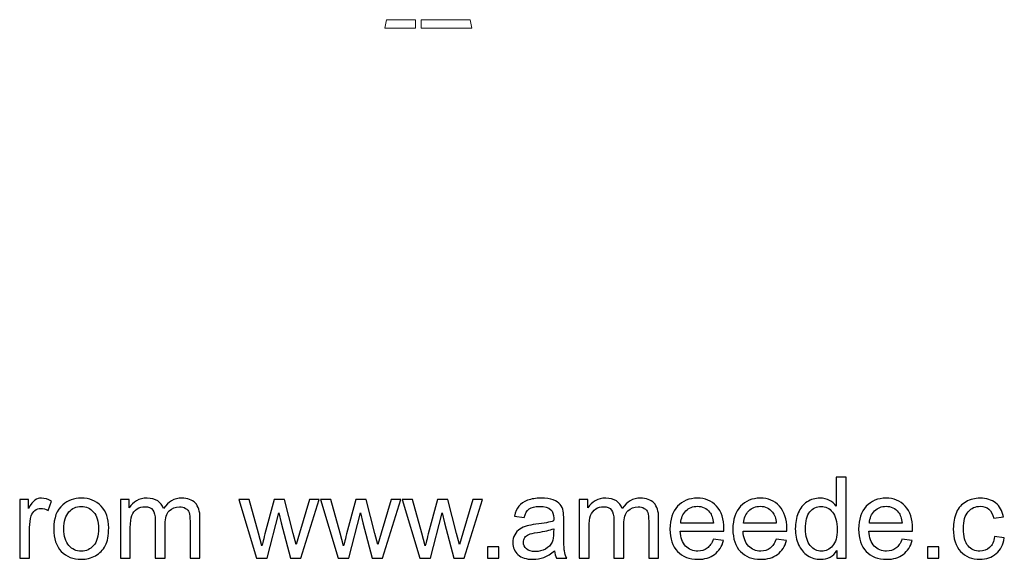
# Model space of a CAD drawing. Header units: millimetres. Extents: x -3260 to 608, y -1134 to 899.
# Tile 5 of 256: x -320 to 83, y -1134 to -913. Entities that reach past the tile are written whole.
import ezdxf

# ---------------------------------------------------------------- set-up
doc = ezdxf.new("R2010")
doc.units = ezdxf.units.MM
doc.header["$MEASUREMENT"] = 0
doc.layers.add('Layer 1', color=7, linetype='Continuous')

msp = doc.modelspace()

# ---------------------------------------------------------------- linework, layer by layer
at = {"layer": 'Layer 1', "color": 1, "lineweight": 0}
for points in [[(-170.4472, -916.215), (-170.4472, -916.215), (-169.7942, -912.7197), (-169.7942, -912.7197), (-169.7942, -912.7197), (-169.7942, -912.7197), (-157.9472, -912.7197), (-157.9472, -912.7197), (-157.9472, -912.7197), (-157.9472, -912.7197), (-157.9472, -916.2153), (-157.9472, -916.2153), (-157.9472, -916.2153), (-157.9472, -916.2153), (-170.4472, -916.215), (-170.4472, -916.215)], [(-135.559, -912.7197), (-135.559, -912.7197), (-155.6617, -912.7197), (-155.6617, -912.7197), (-155.6617, -912.7197), (-155.6617, -912.7197), (-155.6617, -916.2153), (-155.6617, -916.2153), (-155.6617, -916.2153), (-155.6617, -916.2153), (-134.9059, -916.2153), (-134.9059, -916.2153), (-134.9059, -916.2153), (-134.9059, -916.2153), (-135.559, -912.7197), (-135.559, -912.7197)]]:
    msp.add_open_spline(points, degree=3, knots=[0, 0, 0, 0, 0.2, 0.2, 0.2, 0.2, 0.4, 0.4, 0.4, 0.4, 0.6, 0.6, 0.6, 0.6, 1, 1, 1, 1], dxfattribs=at)
at = {"layer": 'Layer 1', "color": 250}
for points, knots in [([(14.7967, -1133.5041), (14.7967, -1133.5041), (14.7967, -1130.4526), (14.7967, -1130.4526), (14.7967, -1130.4526), (13.2749, -1132.8243), (11.0345, -1134.014), (8.0757, -1134.014), (8.0757, -1134.014), (6.1599, -1134.014), (4.3985, -1133.4886), (2.7994, -1132.4303), (2.7994, -1132.4303), (1.1925, -1131.3796), (-0.0513, -1129.9041), (-0.9397, -1128.0191), (-0.9397, -1128.0191), (-1.8204, -1126.1265), (-2.2607, -1123.9556), (-2.2607, -1121.499), (-2.2607, -1121.499), (-2.2607, -1119.1042), (-1.859, -1116.9334), (-1.0633, -1114.9789), (-1.0633, -1114.9789), (-0.2598, -1113.0321), (0.9376, -1111.5334), (2.5367, -1110.4982), (2.5367, -1110.4982), (4.1281, -1109.4553), (5.9204, -1108.9377), (7.8903, -1108.9377), (7.8903, -1108.9377), (9.3427, -1108.9377), (10.6328, -1109.2467), (11.7607, -1109.857), (11.7607, -1109.857), (12.8886, -1110.4673), (13.8079, -1111.2707), (14.5186, -1112.2518), (14.5186, -1112.2518), (14.5186, -1112.2518), (14.5186, -1100.3163), (14.5186, -1100.3163), (14.5186, -1100.3163), (14.5186, -1100.3163), (18.5976, -1100.3163), (18.5976, -1100.3163), (18.5976, -1100.3163), (18.5976, -1100.3163), (18.5976, -1133.5041), (18.5976, -1133.5041), (18.5976, -1133.5041), (18.5976, -1133.5041), (14.7967, -1133.5041), (14.7967, -1133.5041)], [0, 0, 0, 0, 0.06666667, 0.06666667, 0.06666667, 0.06666667, 0.13333333, 0.13333333, 0.13333333, 0.13333333, 0.2, 0.2, 0.2, 0.2, 0.26666667, 0.26666667, 0.26666667, 0.26666667, 0.33333333, 0.33333333, 0.33333333, 0.33333333, 0.4, 0.4, 0.4, 0.4, 0.46666667, 0.46666667, 0.46666667, 0.46666667, 0.53333333, 0.53333333, 0.53333333, 0.53333333, 0.6, 0.6, 0.6, 0.6, 0.66666667, 0.66666667, 0.66666667, 0.66666667, 0.73333333, 0.73333333, 0.73333333, 0.73333333, 0.8, 0.8, 0.8, 0.8, 0.86666667, 0.86666667, 0.86666667, 0.86666667, 1, 1, 1, 1]), ([(-320.1717, -1133.5041), (-320.1717, -1133.5041), (-320.1717, -1109.4476), (-320.1717, -1109.4476), (-320.1717, -1109.4476), (-320.1717, -1109.4476), (-316.51, -1109.4476), (-316.51, -1109.4476), (-316.51, -1109.4476), (-316.51, -1109.4476), (-316.51, -1113.1325), (-316.51, -1113.1325), (-316.51, -1113.1325), (-315.5752, -1111.4252), (-314.71, -1110.2973), (-313.9143, -1109.7566), (-313.9143, -1109.7566), (-313.1186, -1109.2081), (-312.2456, -1108.9377), (-311.2954, -1108.9377), (-311.2954, -1108.9377), (-309.9203, -1108.9377), (-308.522, -1109.3703), (-307.1006, -1110.2278), (-307.1006, -1110.2278), (-307.1006, -1110.2278), (-308.5529, -1113.99), (-308.5529, -1113.99), (-308.5529, -1113.99), (-309.5417, -1113.4338), (-310.5306, -1113.1557), (-311.5194, -1113.1557), (-311.5194, -1113.1557), (-312.4078, -1113.1557), (-313.2035, -1113.4261), (-313.9065, -1113.9591), (-313.9065, -1113.9591), (-314.6095, -1114.4922), (-315.1117, -1115.2338), (-315.413, -1116.184), (-315.413, -1116.184), (-315.8688, -1117.6286), (-316.0928, -1119.2123), (-316.0928, -1120.9351), (-316.0928, -1120.9351), (-316.0928, -1120.9351), (-316.0928, -1133.5041), (-316.0928, -1133.5041), (-316.0928, -1133.5041), (-316.0928, -1133.5041), (-320.1717, -1133.5041), (-320.1717, -1133.5041)], [0, 0, 0, 0, 0.07142857, 0.07142857, 0.07142857, 0.07142857, 0.14285714, 0.14285714, 0.14285714, 0.14285714, 0.21428571, 0.21428571, 0.21428571, 0.21428571, 0.28571429, 0.28571429, 0.28571429, 0.28571429, 0.35714286, 0.35714286, 0.35714286, 0.35714286, 0.42857143, 0.42857143, 0.42857143, 0.42857143, 0.5, 0.5, 0.5, 0.5, 0.57142857, 0.57142857, 0.57142857, 0.57142857, 0.64285714, 0.64285714, 0.64285714, 0.64285714, 0.71428571, 0.71428571, 0.71428571, 0.71428571, 0.78571429, 0.78571429, 0.78571429, 0.78571429, 0.85714286, 0.85714286, 0.85714286, 0.85714286, 1, 1, 1, 1]), ([(-306.2199, -1121.4758), (-306.2199, -1117.0338), (-304.9838, -1113.7428), (-302.504, -1111.6029), (-302.504, -1111.6029), (-300.4414, -1109.8261), (-297.9152, -1108.9377), (-294.941, -1108.9377), (-294.941, -1108.9377), (-291.6423, -1108.9377), (-288.9384, -1110.0192), (-286.8372, -1112.1823), (-286.8372, -1112.1823), (-284.7436, -1114.3377), (-283.693, -1117.3274), (-283.693, -1121.1359), (-283.693, -1121.1359), (-283.693, -1124.226), (-284.1565, -1126.6518), (-285.0835, -1128.4209), (-285.0835, -1128.4209), (-286.0106, -1130.19), (-287.3625, -1131.5651), (-289.1393, -1132.5462), (-289.1393, -1132.5462), (-290.9084, -1133.5273), (-292.8474, -1134.014), (-294.941, -1134.014), (-294.941, -1134.014), (-298.3092, -1134.014), (-301.0285, -1132.9402), (-303.1066, -1130.7848), (-303.1066, -1130.7848), (-305.1847, -1128.6294), (-306.2199, -1125.5239), (-306.2199, -1121.4758)], [0, 0, 0, 0, 0.1, 0.1, 0.1, 0.1, 0.2, 0.2, 0.2, 0.2, 0.3, 0.3, 0.3, 0.3, 0.4, 0.4, 0.4, 0.4, 0.5, 0.5, 0.5, 0.5, 0.6, 0.6, 0.6, 0.6, 0.7, 0.7, 0.7, 0.7, 0.8, 0.8, 0.8, 0.8, 1, 1, 1, 1]), ([(-278.911, -1133.5041), (-278.911, -1133.5041), (-278.911, -1109.4476), (-278.911, -1109.4476), (-278.911, -1109.4476), (-278.911, -1109.4476), (-275.2492, -1109.4476), (-275.2492, -1109.4476), (-275.2492, -1109.4476), (-275.2492, -1109.4476), (-275.2492, -1112.8467), (-275.2492, -1112.8467), (-275.2492, -1112.8467), (-274.4999, -1111.6724), (-273.4956, -1110.7222), (-272.2441, -1110.0115), (-272.2441, -1110.0115), (-270.9926, -1109.2931), (-269.5711, -1108.9377), (-267.972, -1108.9377), (-267.972, -1108.9377), (-266.1952, -1108.9377), (-264.7351, -1109.3085), (-263.5995, -1110.0424), (-263.5995, -1110.0424), (-262.4639, -1110.784), (-261.6604, -1111.8115), (-261.1969, -1113.1403), (-261.1969, -1113.1403), (-259.281, -1110.336), (-256.8012, -1108.9377), (-253.742, -1108.9377), (-253.742, -1108.9377), (-251.3472, -1108.9377), (-249.5008, -1109.5943), (-248.2184, -1110.9154), (-248.2184, -1110.9154), (-246.9283, -1112.2364), (-246.2794, -1114.2681), (-246.2794, -1117.0106), (-246.2794, -1117.0106), (-246.2794, -1117.0106), (-246.2794, -1133.5041), (-246.2794, -1133.5041), (-246.2794, -1133.5041), (-246.2794, -1133.5041), (-250.3583, -1133.5041), (-250.3583, -1133.5041), (-250.3583, -1133.5041), (-250.3583, -1133.5041), (-250.3583, -1118.3625), (-250.3583, -1118.3625), (-250.3583, -1118.3625), (-250.3583, -1116.7402), (-250.4974, -1115.566), (-250.7601, -1114.8475), (-250.7601, -1114.8475), (-251.0227, -1114.1291), (-251.5017, -1113.5574), (-252.2047, -1113.1171), (-252.2047, -1113.1171), (-252.9, -1112.6767), (-253.7188, -1112.4604), (-254.6536, -1112.4604), (-254.6536, -1112.4604), (-256.3532, -1112.4604), (-257.7592, -1113.0244), (-258.8793, -1114.1445), (-258.8793, -1114.1445), (-259.9995, -1115.2724), (-260.5557, -1117.0724), (-260.5557, -1119.5445), (-260.5557, -1119.5445), (-260.5557, -1119.5445), (-260.5557, -1133.5041), (-260.5557, -1133.5041), (-260.5557, -1133.5041), (-260.5557, -1133.5041), (-264.6347, -1133.5041), (-264.6347, -1133.5041), (-264.6347, -1133.5041), (-264.6347, -1133.5041), (-264.6347, -1117.8913), (-264.6347, -1117.8913), (-264.6347, -1117.8913), (-264.6347, -1116.0836), (-264.9669, -1114.7239), (-265.6312, -1113.8201), (-265.6312, -1113.8201), (-266.2956, -1112.9162), (-267.3849, -1112.4604), (-268.8913, -1112.4604), (-268.8913, -1112.4604), (-270.0346, -1112.4604), (-271.093, -1112.7617), (-272.0664, -1113.3643), (-272.0664, -1113.3643), (-273.0398, -1113.9669), (-273.7428, -1114.8475), (-274.1831, -1116.0141), (-274.1831, -1116.0141), (-274.6157, -1117.1729), (-274.832, -1118.8492), (-274.832, -1121.0355), (-274.832, -1121.0355), (-274.832, -1121.0355), (-274.832, -1133.5041), (-274.832, -1133.5041), (-274.832, -1133.5041), (-274.832, -1133.5041), (-278.911, -1133.5041), (-278.911, -1133.5041)], [0, 0, 0, 0, 0.03448276, 0.03448276, 0.03448276, 0.03448276, 0.06896552, 0.06896552, 0.06896552, 0.06896552, 0.10344828, 0.10344828, 0.10344828, 0.10344828, 0.13793103, 0.13793103, 0.13793103, 0.13793103, 0.17241379, 0.17241379, 0.17241379, 0.17241379, 0.20689655, 0.20689655, 0.20689655, 0.20689655, 0.24137931, 0.24137931, 0.24137931, 0.24137931, 0.27586207, 0.27586207, 0.27586207, 0.27586207, 0.31034483, 0.31034483, 0.31034483, 0.31034483, 0.34482759, 0.34482759, 0.34482759, 0.34482759, 0.37931034, 0.37931034, 0.37931034, 0.37931034, 0.4137931, 0.4137931, 0.4137931, 0.4137931, 0.44827586, 0.44827586, 0.44827586, 0.44827586, 0.48275862, 0.48275862, 0.48275862, 0.48275862, 0.51724138, 0.51724138, 0.51724138, 0.51724138, 0.55172414, 0.55172414, 0.55172414, 0.55172414, 0.5862069, 0.5862069, 0.5862069, 0.5862069, 0.62068966, 0.62068966, 0.62068966, 0.62068966, 0.65517241, 0.65517241, 0.65517241, 0.65517241, 0.68965517, 0.68965517, 0.68965517, 0.68965517, 0.72413793, 0.72413793, 0.72413793, 0.72413793, 0.75862069, 0.75862069, 0.75862069, 0.75862069, 0.79310345, 0.79310345, 0.79310345, 0.79310345, 0.82758621, 0.82758621, 0.82758621, 0.82758621, 0.86206897, 0.86206897, 0.86206897, 0.86206897, 0.89655172, 0.89655172, 0.89655172, 0.89655172, 0.93103448, 0.93103448, 0.93103448, 0.93103448, 1, 1, 1, 1]), ([(-223.0958, -1133.5041), (-223.0958, -1133.5041), (-230.3653, -1109.4476), (-230.3653, -1109.4476), (-230.3653, -1109.4476), (-230.3653, -1109.4476), (-226.101, -1109.4476), (-226.101, -1109.4476), (-226.101, -1109.4476), (-226.101, -1109.4476), (-222.2615, -1123.3299), (-222.2615, -1123.3299), (-222.2615, -1123.3299), (-222.2615, -1123.3299), (-220.9018, -1128.4981), (-220.9018, -1128.4981), (-220.9018, -1128.4981), (-220.8478, -1128.2432), (-220.4306, -1126.59), (-219.6581, -1123.5385), (-219.6581, -1123.5385), (-219.6581, -1123.5385), (-215.8495, -1109.4476), (-215.8495, -1109.4476), (-215.8495, -1109.4476), (-215.8495, -1109.4476), (-211.6701, -1109.4476), (-211.6701, -1109.4476), (-211.6701, -1109.4476), (-211.6701, -1109.4476), (-208.047, -1123.4149), (-208.047, -1123.4149), (-208.047, -1123.4149), (-208.047, -1123.4149), (-206.865, -1127.996), (-206.865, -1127.996), (-206.865, -1127.996), (-206.865, -1127.996), (-205.4822, -1123.3531), (-205.4822, -1123.3531), (-205.4822, -1123.3531), (-205.4822, -1123.3531), (-201.326, -1109.4476), (-201.326, -1109.4476), (-201.326, -1109.4476), (-201.326, -1109.4476), (-197.3629, -1109.4476), (-197.3629, -1109.4476), (-197.3629, -1109.4476), (-197.3629, -1109.4476), (-204.9105, -1133.5041), (-204.9105, -1133.5041), (-204.9105, -1133.5041), (-204.9105, -1133.5041), (-209.1285, -1133.5041), (-209.1285, -1133.5041), (-209.1285, -1133.5041), (-209.1285, -1133.5041), (-212.9448, -1119.1119), (-212.9448, -1119.1119), (-212.9448, -1119.1119), (-212.9448, -1119.1119), (-213.9105, -1114.9943), (-213.9105, -1114.9943), (-213.9105, -1114.9943), (-213.9105, -1114.9943), (-218.7774, -1133.5041), (-218.7774, -1133.5041), (-218.7774, -1133.5041), (-218.7774, -1133.5041), (-223.0958, -1133.5041), (-223.0958, -1133.5041)], [0, 0, 0, 0, 0.05263158, 0.05263158, 0.05263158, 0.05263158, 0.10526316, 0.10526316, 0.10526316, 0.10526316, 0.15789474, 0.15789474, 0.15789474, 0.15789474, 0.21052632, 0.21052632, 0.21052632, 0.21052632, 0.26315789, 0.26315789, 0.26315789, 0.26315789, 0.31578947, 0.31578947, 0.31578947, 0.31578947, 0.36842105, 0.36842105, 0.36842105, 0.36842105, 0.42105263, 0.42105263, 0.42105263, 0.42105263, 0.47368421, 0.47368421, 0.47368421, 0.47368421, 0.52631579, 0.52631579, 0.52631579, 0.52631579, 0.57894737, 0.57894737, 0.57894737, 0.57894737, 0.63157895, 0.63157895, 0.63157895, 0.63157895, 0.68421053, 0.68421053, 0.68421053, 0.68421053, 0.73684211, 0.73684211, 0.73684211, 0.73684211, 0.78947368, 0.78947368, 0.78947368, 0.78947368, 0.84210526, 0.84210526, 0.84210526, 0.84210526, 0.89473684, 0.89473684, 0.89473684, 0.89473684, 1, 1, 1, 1]), ([(-189.6221, -1133.5041), (-189.6221, -1133.5041), (-196.8916, -1109.4476), (-196.8916, -1109.4476), (-196.8916, -1109.4476), (-196.8916, -1109.4476), (-192.6273, -1109.4476), (-192.6273, -1109.4476), (-192.6273, -1109.4476), (-192.6273, -1109.4476), (-188.7878, -1123.3299), (-188.7878, -1123.3299), (-188.7878, -1123.3299), (-188.7878, -1123.3299), (-187.4281, -1128.4981), (-187.4281, -1128.4981), (-187.4281, -1128.4981), (-187.3741, -1128.2432), (-186.9569, -1126.59), (-186.1844, -1123.5385), (-186.1844, -1123.5385), (-186.1844, -1123.5385), (-182.3758, -1109.4476), (-182.3758, -1109.4476), (-182.3758, -1109.4476), (-182.3758, -1109.4476), (-178.1964, -1109.4476), (-178.1964, -1109.4476), (-178.1964, -1109.4476), (-178.1964, -1109.4476), (-174.5733, -1123.4149), (-174.5733, -1123.4149), (-174.5733, -1123.4149), (-174.5733, -1123.4149), (-173.3913, -1127.996), (-173.3913, -1127.996), (-173.3913, -1127.996), (-173.3913, -1127.996), (-172.0085, -1123.3531), (-172.0085, -1123.3531), (-172.0085, -1123.3531), (-172.0085, -1123.3531), (-167.8523, -1109.4476), (-167.8523, -1109.4476), (-167.8523, -1109.4476), (-167.8523, -1109.4476), (-163.8892, -1109.4476), (-163.8892, -1109.4476), (-163.8892, -1109.4476), (-163.8892, -1109.4476), (-171.4368, -1133.5041), (-171.4368, -1133.5041), (-171.4368, -1133.5041), (-171.4368, -1133.5041), (-175.6548, -1133.5041), (-175.6548, -1133.5041), (-175.6548, -1133.5041), (-175.6548, -1133.5041), (-179.4711, -1119.1119), (-179.4711, -1119.1119), (-179.4711, -1119.1119), (-179.4711, -1119.1119), (-180.4368, -1114.9943), (-180.4368, -1114.9943), (-180.4368, -1114.9943), (-180.4368, -1114.9943), (-185.3037, -1133.5041), (-185.3037, -1133.5041), (-185.3037, -1133.5041), (-185.3037, -1133.5041), (-189.6221, -1133.5041), (-189.6221, -1133.5041)], [0, 0, 0, 0, 0.05263158, 0.05263158, 0.05263158, 0.05263158, 0.10526316, 0.10526316, 0.10526316, 0.10526316, 0.15789474, 0.15789474, 0.15789474, 0.15789474, 0.21052632, 0.21052632, 0.21052632, 0.21052632, 0.26315789, 0.26315789, 0.26315789, 0.26315789, 0.31578947, 0.31578947, 0.31578947, 0.31578947, 0.36842105, 0.36842105, 0.36842105, 0.36842105, 0.42105263, 0.42105263, 0.42105263, 0.42105263, 0.47368421, 0.47368421, 0.47368421, 0.47368421, 0.52631579, 0.52631579, 0.52631579, 0.52631579, 0.57894737, 0.57894737, 0.57894737, 0.57894737, 0.63157895, 0.63157895, 0.63157895, 0.63157895, 0.68421053, 0.68421053, 0.68421053, 0.68421053, 0.73684211, 0.73684211, 0.73684211, 0.73684211, 0.78947368, 0.78947368, 0.78947368, 0.78947368, 0.84210526, 0.84210526, 0.84210526, 0.84210526, 0.89473684, 0.89473684, 0.89473684, 0.89473684, 1, 1, 1, 1]), ([(-156.1484, -1133.5041), (-156.1484, -1133.5041), (-163.4179, -1109.4476), (-163.4179, -1109.4476), (-163.4179, -1109.4476), (-163.4179, -1109.4476), (-159.1536, -1109.4476), (-159.1536, -1109.4476), (-159.1536, -1109.4476), (-159.1536, -1109.4476), (-155.3141, -1123.3299), (-155.3141, -1123.3299), (-155.3141, -1123.3299), (-155.3141, -1123.3299), (-153.9544, -1128.4981), (-153.9544, -1128.4981), (-153.9544, -1128.4981), (-153.9004, -1128.2432), (-153.4832, -1126.59), (-152.7107, -1123.5385), (-152.7107, -1123.5385), (-152.7107, -1123.5385), (-148.9021, -1109.4476), (-148.9021, -1109.4476), (-148.9021, -1109.4476), (-148.9021, -1109.4476), (-144.7227, -1109.4476), (-144.7227, -1109.4476), (-144.7227, -1109.4476), (-144.7227, -1109.4476), (-141.0996, -1123.4149), (-141.0996, -1123.4149), (-141.0996, -1123.4149), (-141.0996, -1123.4149), (-139.9176, -1127.996), (-139.9176, -1127.996), (-139.9176, -1127.996), (-139.9176, -1127.996), (-138.5348, -1123.3531), (-138.5348, -1123.3531), (-138.5348, -1123.3531), (-138.5348, -1123.3531), (-134.3786, -1109.4476), (-134.3786, -1109.4476), (-134.3786, -1109.4476), (-134.3786, -1109.4476), (-130.4155, -1109.4476), (-130.4155, -1109.4476), (-130.4155, -1109.4476), (-130.4155, -1109.4476), (-137.9631, -1133.5041), (-137.9631, -1133.5041), (-137.9631, -1133.5041), (-137.9631, -1133.5041), (-142.1811, -1133.5041), (-142.1811, -1133.5041), (-142.1811, -1133.5041), (-142.1811, -1133.5041), (-145.9974, -1119.1119), (-145.9974, -1119.1119), (-145.9974, -1119.1119), (-145.9974, -1119.1119), (-146.9631, -1114.9943), (-146.9631, -1114.9943), (-146.9631, -1114.9943), (-146.9631, -1114.9943), (-151.83, -1133.5041), (-151.83, -1133.5041), (-151.83, -1133.5041), (-151.83, -1133.5041), (-156.1484, -1133.5041), (-156.1484, -1133.5041)], [0, 0, 0, 0, 0.05263158, 0.05263158, 0.05263158, 0.05263158, 0.10526316, 0.10526316, 0.10526316, 0.10526316, 0.15789474, 0.15789474, 0.15789474, 0.15789474, 0.21052632, 0.21052632, 0.21052632, 0.21052632, 0.26315789, 0.26315789, 0.26315789, 0.26315789, 0.31578947, 0.31578947, 0.31578947, 0.31578947, 0.36842105, 0.36842105, 0.36842105, 0.36842105, 0.42105263, 0.42105263, 0.42105263, 0.42105263, 0.47368421, 0.47368421, 0.47368421, 0.47368421, 0.52631579, 0.52631579, 0.52631579, 0.52631579, 0.57894737, 0.57894737, 0.57894737, 0.57894737, 0.63157895, 0.63157895, 0.63157895, 0.63157895, 0.68421053, 0.68421053, 0.68421053, 0.68421053, 0.73684211, 0.73684211, 0.73684211, 0.73684211, 0.78947368, 0.78947368, 0.78947368, 0.78947368, 0.84210526, 0.84210526, 0.84210526, 0.84210526, 0.89473684, 0.89473684, 0.89473684, 0.89473684, 1, 1, 1, 1]), ([(-100.9668, -1130.4912), (-102.4809, -1131.7814), (-103.941, -1132.6852), (-105.3393, -1133.2183), (-105.3393, -1133.2183), (-106.7375, -1133.7513), (-108.2363, -1134.014), (-109.8431, -1134.014), (-109.8431, -1134.014), (-112.4852, -1134.014), (-114.5169, -1133.3728), (-115.9384, -1132.0826), (-115.9384, -1132.0826), (-117.3598, -1130.8003), (-118.0705, -1129.1548), (-118.0705, -1127.1539), (-118.0705, -1127.1539), (-118.0705, -1125.9797), (-117.8002, -1124.9059), (-117.2671, -1123.9325), (-117.2671, -1123.9325), (-116.7263, -1122.9591), (-116.0233, -1122.1866), (-115.1581, -1121.5994), (-115.1581, -1121.5994), (-114.2852, -1121.0123), (-113.3118, -1120.5643), (-112.2225, -1120.263), (-112.2225, -1120.263), (-111.4191, -1120.0544), (-110.2062, -1119.8535), (-108.5916, -1119.6527), (-108.5916, -1119.6527), (-105.3006, -1119.2664), (-102.8672, -1118.7952), (-101.3144, -1118.2544), (-101.3144, -1118.2544), (-101.2989, -1117.6982), (-101.2912, -1117.3428), (-101.2912, -1117.196), (-101.2912, -1117.196), (-101.2912, -1115.5428), (-101.6775, -1114.3763), (-102.45, -1113.6965), (-102.45, -1113.6965), (-103.4929, -1112.7772), (-105.0457, -1112.3214), (-107.1006, -1112.3214), (-107.1006, -1112.3214), (-109.0242, -1112.3214), (-110.4457, -1112.6613), (-111.3573, -1113.3334), (-111.3573, -1113.3334), (-112.2766, -1114.0055), (-112.9487, -1115.1952), (-113.389, -1116.9102), (-113.389, -1116.9102), (-113.389, -1116.9102), (-117.3753, -1116.354), (-117.3753, -1116.354), (-117.3753, -1116.354), (-117.0122, -1114.6467), (-116.4173, -1113.2639), (-115.583, -1112.2132), (-115.583, -1112.2132), (-114.7487, -1111.1626), (-113.5435, -1110.3592), (-111.9676, -1109.7875), (-111.9676, -1109.7875), (-110.3993, -1109.2235), (-108.5684, -1108.9377), (-106.4981, -1108.9377), (-106.4981, -1108.9377), (-104.4431, -1108.9377), (-102.7668, -1109.1772), (-101.4766, -1109.6639), (-101.4766, -1109.6639), (-100.1942, -1110.1506), (-99.244, -1110.7531), (-98.6415, -1111.487), (-98.6415, -1111.487), (-98.0389, -1112.2209), (-97.614, -1113.148), (-97.3668, -1114.2681), (-97.3668, -1114.2681), (-97.2355, -1114.9634), (-97.1659, -1116.2149), (-97.1659, -1118.0149), (-97.1659, -1118.0149), (-97.1659, -1118.0149), (-97.1659, -1123.4226), (-97.1659, -1123.4226), (-97.1659, -1123.4226), (-97.1659, -1127.2003), (-97.0809, -1129.5874), (-96.911, -1130.5994), (-96.911, -1130.5994), (-96.7488, -1131.6114), (-96.4088, -1132.5771), (-95.9144, -1133.5041), (-95.9144, -1133.5041), (-95.9144, -1133.5041), (-100.1788, -1133.5041), (-100.1788, -1133.5041), (-100.1788, -1133.5041), (-100.5882, -1132.6466), (-100.8509, -1131.6423), (-100.9668, -1130.4912)], [0, 0, 0, 0, 0.03571429, 0.03571429, 0.03571429, 0.03571429, 0.07142857, 0.07142857, 0.07142857, 0.07142857, 0.10714286, 0.10714286, 0.10714286, 0.10714286, 0.14285714, 0.14285714, 0.14285714, 0.14285714, 0.17857143, 0.17857143, 0.17857143, 0.17857143, 0.21428571, 0.21428571, 0.21428571, 0.21428571, 0.25, 0.25, 0.25, 0.25, 0.28571429, 0.28571429, 0.28571429, 0.28571429, 0.32142857, 0.32142857, 0.32142857, 0.32142857, 0.35714286, 0.35714286, 0.35714286, 0.35714286, 0.39285714, 0.39285714, 0.39285714, 0.39285714, 0.42857143, 0.42857143, 0.42857143, 0.42857143, 0.46428571, 0.46428571, 0.46428571, 0.46428571, 0.5, 0.5, 0.5, 0.5, 0.53571429, 0.53571429, 0.53571429, 0.53571429, 0.57142857, 0.57142857, 0.57142857, 0.57142857, 0.60714286, 0.60714286, 0.60714286, 0.60714286, 0.64285714, 0.64285714, 0.64285714, 0.64285714, 0.67857143, 0.67857143, 0.67857143, 0.67857143, 0.71428571, 0.71428571, 0.71428571, 0.71428571, 0.75, 0.75, 0.75, 0.75, 0.78571429, 0.78571429, 0.78571429, 0.78571429, 0.82142857, 0.82142857, 0.82142857, 0.82142857, 0.85714286, 0.85714286, 0.85714286, 0.85714286, 0.89285714, 0.89285714, 0.89285714, 0.89285714, 0.92857143, 0.92857143, 0.92857143, 0.92857143, 1, 1, 1, 1]), ([(-90.9007, -1133.5041), (-90.9007, -1133.5041), (-90.9007, -1109.4476), (-90.9007, -1109.4476), (-90.9007, -1109.4476), (-90.9007, -1109.4476), (-87.2389, -1109.4476), (-87.2389, -1109.4476), (-87.2389, -1109.4476), (-87.2389, -1109.4476), (-87.2389, -1112.8467), (-87.2389, -1112.8467), (-87.2389, -1112.8467), (-86.4896, -1111.6724), (-85.4853, -1110.7222), (-84.2338, -1110.0115), (-84.2338, -1110.0115), (-82.9823, -1109.2931), (-81.5608, -1108.9377), (-79.9617, -1108.9377), (-79.9617, -1108.9377), (-78.1849, -1108.9377), (-76.7248, -1109.3085), (-75.5892, -1110.0424), (-75.5892, -1110.0424), (-74.4536, -1110.784), (-73.6501, -1111.8115), (-73.1866, -1113.1403), (-73.1866, -1113.1403), (-71.2707, -1110.336), (-68.7909, -1108.9377), (-65.7317, -1108.9377), (-65.7317, -1108.9377), (-63.3369, -1108.9377), (-61.4905, -1109.5943), (-60.2081, -1110.9154), (-60.2081, -1110.9154), (-58.918, -1112.2364), (-58.2691, -1114.2681), (-58.2691, -1117.0106), (-58.2691, -1117.0106), (-58.2691, -1117.0106), (-58.2691, -1133.5041), (-58.2691, -1133.5041), (-58.2691, -1133.5041), (-58.2691, -1133.5041), (-62.348, -1133.5041), (-62.348, -1133.5041), (-62.348, -1133.5041), (-62.348, -1133.5041), (-62.348, -1118.3625), (-62.348, -1118.3625), (-62.348, -1118.3625), (-62.348, -1116.7402), (-62.4871, -1115.566), (-62.7498, -1114.8475), (-62.7498, -1114.8475), (-63.0124, -1114.1291), (-63.4914, -1113.5574), (-64.1944, -1113.1171), (-64.1944, -1113.1171), (-64.8897, -1112.6767), (-65.7085, -1112.4604), (-66.6433, -1112.4604), (-66.6433, -1112.4604), (-68.3429, -1112.4604), (-69.7489, -1113.0244), (-70.869, -1114.1445), (-70.869, -1114.1445), (-71.9892, -1115.2724), (-72.5454, -1117.0724), (-72.5454, -1119.5445), (-72.5454, -1119.5445), (-72.5454, -1119.5445), (-72.5454, -1133.5041), (-72.5454, -1133.5041), (-72.5454, -1133.5041), (-72.5454, -1133.5041), (-76.6244, -1133.5041), (-76.6244, -1133.5041), (-76.6244, -1133.5041), (-76.6244, -1133.5041), (-76.6244, -1117.8913), (-76.6244, -1117.8913), (-76.6244, -1117.8913), (-76.6244, -1116.0836), (-76.9566, -1114.7239), (-77.6209, -1113.8201), (-77.6209, -1113.8201), (-78.2853, -1112.9162), (-79.3746, -1112.4604), (-80.881, -1112.4604), (-80.881, -1112.4604), (-82.0243, -1112.4604), (-83.0827, -1112.7617), (-84.0561, -1113.3643), (-84.0561, -1113.3643), (-85.0295, -1113.9669), (-85.7325, -1114.8475), (-86.1728, -1116.0141), (-86.1728, -1116.0141), (-86.6054, -1117.1729), (-86.8217, -1118.8492), (-86.8217, -1121.0355), (-86.8217, -1121.0355), (-86.8217, -1121.0355), (-86.8217, -1133.5041), (-86.8217, -1133.5041), (-86.8217, -1133.5041), (-86.8217, -1133.5041), (-90.9007, -1133.5041), (-90.9007, -1133.5041)], [0, 0, 0, 0, 0.03448276, 0.03448276, 0.03448276, 0.03448276, 0.06896552, 0.06896552, 0.06896552, 0.06896552, 0.10344828, 0.10344828, 0.10344828, 0.10344828, 0.13793103, 0.13793103, 0.13793103, 0.13793103, 0.17241379, 0.17241379, 0.17241379, 0.17241379, 0.20689655, 0.20689655, 0.20689655, 0.20689655, 0.24137931, 0.24137931, 0.24137931, 0.24137931, 0.27586207, 0.27586207, 0.27586207, 0.27586207, 0.31034483, 0.31034483, 0.31034483, 0.31034483, 0.34482759, 0.34482759, 0.34482759, 0.34482759, 0.37931034, 0.37931034, 0.37931034, 0.37931034, 0.4137931, 0.4137931, 0.4137931, 0.4137931, 0.44827586, 0.44827586, 0.44827586, 0.44827586, 0.48275862, 0.48275862, 0.48275862, 0.48275862, 0.51724138, 0.51724138, 0.51724138, 0.51724138, 0.55172414, 0.55172414, 0.55172414, 0.55172414, 0.5862069, 0.5862069, 0.5862069, 0.5862069, 0.62068966, 0.62068966, 0.62068966, 0.62068966, 0.65517241, 0.65517241, 0.65517241, 0.65517241, 0.68965517, 0.68965517, 0.68965517, 0.68965517, 0.72413793, 0.72413793, 0.72413793, 0.72413793, 0.75862069, 0.75862069, 0.75862069, 0.75862069, 0.79310345, 0.79310345, 0.79310345, 0.79310345, 0.82758621, 0.82758621, 0.82758621, 0.82758621, 0.86206897, 0.86206897, 0.86206897, 0.86206897, 0.89655172, 0.89655172, 0.89655172, 0.89655172, 0.93103448, 0.93103448, 0.93103448, 0.93103448, 1, 1, 1, 1]), ([(-35.8812, -1125.717), (-35.8812, -1125.717), (-31.6632, -1126.2732), (-31.6632, -1126.2732), (-31.6632, -1126.2732), (-32.3198, -1128.7221), (-33.5482, -1130.6303), (-35.3404, -1131.9822), (-35.3404, -1131.9822), (-37.1327, -1133.3341), (-39.4194, -1134.014), (-42.2082, -1134.014), (-42.2082, -1134.014), (-45.7155, -1134.014), (-48.4966, -1132.9324), (-50.5515, -1130.7693), (-50.5515, -1130.7693), (-52.6064, -1128.614), (-53.6339, -1125.578), (-53.6339, -1121.6767), (-53.6339, -1121.6767), (-53.6339, -1117.6441), (-52.5987, -1114.5076), (-50.5206, -1112.2827), (-50.5206, -1112.2827), (-48.4425, -1110.0501), (-45.7464, -1108.9377), (-42.4322, -1108.9377), (-42.4322, -1108.9377), (-39.2262, -1108.9377), (-36.6074, -1110.027), (-34.5756, -1112.2132), (-34.5756, -1112.2132), (-32.5439, -1114.3995), (-31.5241, -1117.4741), (-31.5241, -1121.4372), (-31.5241, -1121.4372), (-31.5241, -1121.6767), (-31.5319, -1122.0398), (-31.5473, -1122.5187), (-31.5473, -1122.5187), (-31.5473, -1122.5187), (-49.4622, -1122.5187), (-49.4622, -1122.5187), (-49.4622, -1122.5187), (-49.3077, -1125.1531), (-48.5661, -1127.1771), (-47.2219, -1128.5754), (-47.2219, -1128.5754), (-45.8854, -1129.9736), (-44.209, -1130.6766), (-42.2082, -1130.6766), (-42.2082, -1130.6766), (-40.7172, -1130.6766), (-39.4425, -1130.2827), (-38.3919, -1129.4947), (-38.3919, -1129.4947), (-37.3335, -1128.7067), (-36.4992, -1127.4475), (-35.8812, -1125.717)], [0, 0, 0, 0, 0.0625, 0.0625, 0.0625, 0.0625, 0.125, 0.125, 0.125, 0.125, 0.1875, 0.1875, 0.1875, 0.1875, 0.25, 0.25, 0.25, 0.25, 0.3125, 0.3125, 0.3125, 0.3125, 0.375, 0.375, 0.375, 0.375, 0.4375, 0.4375, 0.4375, 0.4375, 0.5, 0.5, 0.5, 0.5, 0.5625, 0.5625, 0.5625, 0.5625, 0.625, 0.625, 0.625, 0.625, 0.6875, 0.6875, 0.6875, 0.6875, 0.75, 0.75, 0.75, 0.75, 0.8125, 0.8125, 0.8125, 0.8125, 0.875, 0.875, 0.875, 0.875, 1, 1, 1, 1]), ([(-10.1019, -1125.717), (-10.1019, -1125.717), (-5.8839, -1126.2732), (-5.8839, -1126.2732), (-5.8839, -1126.2732), (-6.5405, -1128.7221), (-7.7689, -1130.6303), (-9.5611, -1131.9822), (-9.5611, -1131.9822), (-11.3534, -1133.3341), (-13.6401, -1134.014), (-16.4289, -1134.014), (-16.4289, -1134.014), (-19.9362, -1134.014), (-22.7173, -1132.9324), (-24.7722, -1130.7693), (-24.7722, -1130.7693), (-26.8271, -1128.614), (-27.8546, -1125.578), (-27.8546, -1121.6767), (-27.8546, -1121.6767), (-27.8546, -1117.6441), (-26.8194, -1114.5076), (-24.7413, -1112.2827), (-24.7413, -1112.2827), (-22.6632, -1110.0501), (-19.9671, -1108.9377), (-16.6529, -1108.9377), (-16.6529, -1108.9377), (-13.4469, -1108.9377), (-10.8281, -1110.027), (-8.7963, -1112.2132), (-8.7963, -1112.2132), (-6.7646, -1114.3995), (-5.7448, -1117.4741), (-5.7448, -1121.4372), (-5.7448, -1121.4372), (-5.7448, -1121.6767), (-5.7526, -1122.0398), (-5.768, -1122.5187), (-5.768, -1122.5187), (-5.768, -1122.5187), (-23.6829, -1122.5187), (-23.6829, -1122.5187), (-23.6829, -1122.5187), (-23.5284, -1125.1531), (-22.7868, -1127.1771), (-21.4426, -1128.5754), (-21.4426, -1128.5754), (-20.1061, -1129.9736), (-18.4297, -1130.6766), (-16.4289, -1130.6766), (-16.4289, -1130.6766), (-14.9379, -1130.6766), (-13.6632, -1130.2827), (-12.6126, -1129.4947), (-12.6126, -1129.4947), (-11.5542, -1128.7067), (-10.7199, -1127.4475), (-10.1019, -1125.717)], [0, 0, 0, 0, 0.0625, 0.0625, 0.0625, 0.0625, 0.125, 0.125, 0.125, 0.125, 0.1875, 0.1875, 0.1875, 0.1875, 0.25, 0.25, 0.25, 0.25, 0.3125, 0.3125, 0.3125, 0.3125, 0.375, 0.375, 0.375, 0.375, 0.4375, 0.4375, 0.4375, 0.4375, 0.5, 0.5, 0.5, 0.5, 0.5625, 0.5625, 0.5625, 0.5625, 0.625, 0.625, 0.625, 0.625, 0.6875, 0.6875, 0.6875, 0.6875, 0.75, 0.75, 0.75, 0.75, 0.8125, 0.8125, 0.8125, 0.8125, 0.875, 0.875, 0.875, 0.875, 1, 1, 1, 1]), ([(41.4567, -1125.717), (41.4567, -1125.717), (45.6747, -1126.2732), (45.6747, -1126.2732), (45.6747, -1126.2732), (45.0181, -1128.7221), (43.7897, -1130.6303), (41.9975, -1131.9822), (41.9975, -1131.9822), (40.2052, -1133.3341), (37.9185, -1134.014), (35.1297, -1134.014), (35.1297, -1134.014), (31.6224, -1134.014), (28.8413, -1132.9324), (26.7864, -1130.7693), (26.7864, -1130.7693), (24.7315, -1128.614), (23.704, -1125.578), (23.704, -1121.6767), (23.704, -1121.6767), (23.704, -1117.6441), (24.7392, -1114.5076), (26.8173, -1112.2827), (26.8173, -1112.2827), (28.8954, -1110.0501), (31.5915, -1108.9377), (34.9057, -1108.9377), (34.9057, -1108.9377), (38.1117, -1108.9377), (40.7305, -1110.027), (42.7623, -1112.2132), (42.7623, -1112.2132), (44.794, -1114.3995), (45.8138, -1117.4741), (45.8138, -1121.4372), (45.8138, -1121.4372), (45.8138, -1121.6767), (45.806, -1122.0398), (45.7906, -1122.5187), (45.7906, -1122.5187), (45.7906, -1122.5187), (27.8757, -1122.5187), (27.8757, -1122.5187), (27.8757, -1122.5187), (28.0302, -1125.1531), (28.7718, -1127.1771), (30.116, -1128.5754), (30.116, -1128.5754), (31.4525, -1129.9736), (33.1289, -1130.6766), (35.1297, -1130.6766), (35.1297, -1130.6766), (36.6207, -1130.6766), (37.8954, -1130.2827), (38.946, -1129.4947), (38.946, -1129.4947), (40.0044, -1128.7067), (40.8387, -1127.4475), (41.4567, -1125.717)], [0, 0, 0, 0, 0.0625, 0.0625, 0.0625, 0.0625, 0.125, 0.125, 0.125, 0.125, 0.1875, 0.1875, 0.1875, 0.1875, 0.25, 0.25, 0.25, 0.25, 0.3125, 0.3125, 0.3125, 0.3125, 0.375, 0.375, 0.375, 0.375, 0.4375, 0.4375, 0.4375, 0.4375, 0.5, 0.5, 0.5, 0.5, 0.5625, 0.5625, 0.5625, 0.5625, 0.625, 0.625, 0.625, 0.625, 0.6875, 0.6875, 0.6875, 0.6875, 0.75, 0.75, 0.75, 0.75, 0.8125, 0.8125, 0.8125, 0.8125, 0.875, 0.875, 0.875, 0.875, 1, 1, 1, 1]), ([(79.4187, -1124.6973), (79.4187, -1124.6973), (83.405, -1125.2535), (83.405, -1125.2535), (83.405, -1125.2535), (82.9646, -1127.996), (81.8522, -1130.1359), (80.0522, -1131.6887), (80.0522, -1131.6887), (78.2522, -1133.2414), (76.0351, -1134.014), (73.4162, -1134.014), (73.4162, -1134.014), (70.1329, -1134.014), (67.4909, -1132.9402), (65.4978, -1130.7925), (65.4978, -1130.7925), (63.4969, -1128.6449), (62.5004, -1125.5702), (62.5004, -1121.5685), (62.5004, -1121.5685), (62.5004, -1118.9728), (62.933, -1116.7093), (63.7905, -1114.7626), (63.7905, -1114.7626), (64.648, -1112.8235), (65.9536, -1111.3634), (67.7149, -1110.3978), (67.7149, -1110.3978), (69.4686, -1109.4244), (71.3767, -1108.9377), (73.4471, -1108.9377), (73.4471, -1108.9377), (76.0505, -1108.9377), (78.1904, -1109.5943), (79.8436, -1110.9154), (79.8436, -1110.9154), (81.5046, -1112.2364), (82.5707, -1114.1136), (83.0342, -1116.5394), (83.0342, -1116.5394), (83.0342, -1116.5394), (79.0943, -1117.142), (79.0943, -1117.142), (79.0943, -1117.142), (78.7157, -1115.5274), (78.0514, -1114.3145), (77.0857, -1113.4956), (77.0857, -1113.4956), (76.1278, -1112.6845), (74.969, -1112.275), (73.6093, -1112.275), (73.6093, -1112.275), (71.5544, -1112.275), (69.8857, -1113.0089), (68.5956, -1114.4767), (68.5956, -1114.4767), (67.3132, -1115.9523), (66.672, -1118.2698), (66.672, -1121.4527), (66.672, -1121.4527), (66.672, -1124.6818), (67.29, -1127.0226), (68.5261, -1128.4827), (68.5261, -1128.4827), (69.7699, -1129.9427), (71.3844, -1130.6766), (73.3698, -1130.6766), (73.3698, -1130.6766), (74.9767, -1130.6766), (76.3132, -1130.19), (77.3793, -1129.2088), (77.3793, -1129.2088), (78.4531, -1128.2355), (79.1329, -1126.729), (79.4187, -1124.6973)], [0, 0, 0, 0, 0.05, 0.05, 0.05, 0.05, 0.1, 0.1, 0.1, 0.1, 0.15, 0.15, 0.15, 0.15, 0.2, 0.2, 0.2, 0.2, 0.25, 0.25, 0.25, 0.25, 0.3, 0.3, 0.3, 0.3, 0.35, 0.35, 0.35, 0.35, 0.4, 0.4, 0.4, 0.4, 0.45, 0.45, 0.45, 0.45, 0.5, 0.5, 0.5, 0.5, 0.55, 0.55, 0.55, 0.55, 0.6, 0.6, 0.6, 0.6, 0.65, 0.65, 0.65, 0.65, 0.7, 0.7, 0.7, 0.7, 0.75, 0.75, 0.75, 0.75, 0.8, 0.8, 0.8, 0.8, 0.85, 0.85, 0.85, 0.85, 0.9, 0.9, 0.9, 0.9, 1, 1, 1, 1]), ([(-302.0482, -1121.4836), (-302.0482, -1124.5582), (-301.3761, -1126.8604), (-300.0319, -1128.3822), (-300.0319, -1128.3822), (-298.68, -1129.9118), (-296.9882, -1130.6766), (-294.941, -1130.6766), (-294.941, -1130.6766), (-292.917, -1130.6766), (-291.2328, -1129.9118), (-289.8809, -1128.3745), (-289.8809, -1128.3745), (-288.5367, -1126.8372), (-287.8646, -1124.4964), (-287.8646, -1121.3522), (-287.8646, -1121.3522), (-287.8646, -1118.3857), (-288.5444, -1116.1377), (-289.8964, -1114.6158), (-289.8964, -1114.6158), (-291.2483, -1113.0862), (-292.9324, -1112.3214), (-294.941, -1112.3214), (-294.941, -1112.3214), (-296.9882, -1112.3214), (-298.68, -1113.0785), (-300.0319, -1114.6003), (-300.0319, -1114.6003), (-301.3761, -1116.1222), (-302.0482, -1118.4166), (-302.0482, -1121.4836)], [0, 0, 0, 0, 0.11111111, 0.11111111, 0.11111111, 0.11111111, 0.22222222, 0.22222222, 0.22222222, 0.22222222, 0.33333333, 0.33333333, 0.33333333, 0.33333333, 0.44444444, 0.44444444, 0.44444444, 0.44444444, 0.55555556, 0.55555556, 0.55555556, 0.55555556, 0.66666667, 0.66666667, 0.66666667, 0.66666667, 0.77777778, 0.77777778, 0.77777778, 0.77777778, 1, 1, 1, 1]), ([(-49.2305, -1119.1814), (-49.2305, -1119.1814), (-35.8348, -1119.1814), (-35.8348, -1119.1814), (-35.8348, -1119.1814), (-36.0125, -1117.1574), (-36.5301, -1115.6432), (-37.3722, -1114.6312), (-37.3722, -1114.6312), (-38.6623, -1113.063), (-40.3464, -1112.275), (-42.4091, -1112.275), (-42.4091, -1112.275), (-44.2786, -1112.275), (-45.8468, -1112.9008), (-47.1215, -1114.1523), (-47.1215, -1114.1523), (-48.3884, -1115.4038), (-49.0914, -1117.0801), (-49.2305, -1119.1814)], [0, 0, 0, 0, 0.16666667, 0.16666667, 0.16666667, 0.16666667, 0.33333333, 0.33333333, 0.33333333, 0.33333333, 0.5, 0.5, 0.5, 0.5, 0.66666667, 0.66666667, 0.66666667, 0.66666667, 1, 1, 1, 1]), ([(-23.4512, -1119.1814), (-23.4512, -1119.1814), (-10.0555, -1119.1814), (-10.0555, -1119.1814), (-10.0555, -1119.1814), (-10.2332, -1117.1574), (-10.7508, -1115.6432), (-11.5929, -1114.6312), (-11.5929, -1114.6312), (-12.883, -1113.063), (-14.5671, -1112.275), (-16.6298, -1112.275), (-16.6298, -1112.275), (-18.4993, -1112.275), (-20.0675, -1112.9008), (-21.3422, -1114.1523), (-21.3422, -1114.1523), (-22.6091, -1115.4038), (-23.3121, -1117.0801), (-23.4512, -1119.1814)], [0, 0, 0, 0, 0.16666667, 0.16666667, 0.16666667, 0.16666667, 0.33333333, 0.33333333, 0.33333333, 0.33333333, 0.5, 0.5, 0.5, 0.5, 0.66666667, 0.66666667, 0.66666667, 0.66666667, 1, 1, 1, 1]), ([(1.911, -1121.5067), (1.911, -1124.5814), (2.5599, -1126.8758), (3.8655, -1128.3977), (3.8655, -1128.3977), (5.1633, -1129.9196), (6.7006, -1130.6766), (8.4697, -1130.6766), (8.4697, -1130.6766), (10.2543, -1130.6766), (11.7684, -1129.9505), (13.0199, -1128.4981), (13.0199, -1128.4981), (14.2637, -1127.0458), (14.8894, -1124.8286), (14.8894, -1121.8466), (14.8894, -1121.8466), (14.8894, -1118.5711), (14.256, -1116.1608), (12.9813, -1114.6235), (12.9813, -1114.6235), (11.7143, -1113.0862), (10.1461, -1112.3214), (8.2843, -1112.3214), (8.2843, -1112.3214), (6.4689, -1112.3214), (4.9547, -1113.0553), (3.7341, -1114.5308), (3.7341, -1114.5308), (2.5213, -1116.0063), (1.911, -1118.3316), (1.911, -1121.5067)], [0, 0, 0, 0, 0.11111111, 0.11111111, 0.11111111, 0.11111111, 0.22222222, 0.22222222, 0.22222222, 0.22222222, 0.33333333, 0.33333333, 0.33333333, 0.33333333, 0.44444444, 0.44444444, 0.44444444, 0.44444444, 0.55555556, 0.55555556, 0.55555556, 0.55555556, 0.66666667, 0.66666667, 0.66666667, 0.66666667, 0.77777778, 0.77777778, 0.77777778, 0.77777778, 1, 1, 1, 1]), ([(28.1074, -1119.1814), (28.1074, -1119.1814), (41.5031, -1119.1814), (41.5031, -1119.1814), (41.5031, -1119.1814), (41.3254, -1117.1574), (40.8078, -1115.6432), (39.9657, -1114.6312), (39.9657, -1114.6312), (38.6756, -1113.063), (36.9915, -1112.275), (34.9288, -1112.275), (34.9288, -1112.275), (33.0593, -1112.275), (31.4911, -1112.9008), (30.2164, -1114.1523), (30.2164, -1114.1523), (28.9495, -1115.4038), (28.2465, -1117.0801), (28.1074, -1119.1814)], [0, 0, 0, 0, 0.16666667, 0.16666667, 0.16666667, 0.16666667, 0.33333333, 0.33333333, 0.33333333, 0.33333333, 0.5, 0.5, 0.5, 0.5, 0.66666667, 0.66666667, 0.66666667, 0.66666667, 1, 1, 1, 1]), ([(-101.2912, -1121.4527), (-102.7745, -1122.0552), (-104.9994, -1122.5651), (-107.9659, -1122.9823), (-107.9659, -1122.9823), (-109.65, -1123.2217), (-110.8397, -1123.4921), (-111.5349, -1123.7934), (-111.5349, -1123.7934), (-112.2302, -1124.0947), (-112.7633, -1124.535), (-113.1418, -1125.1067), (-113.1418, -1125.1067), (-113.5203, -1125.6861), (-113.7135, -1126.3273), (-113.7135, -1127.038), (-113.7135, -1127.038), (-113.7135, -1128.1119), (-113.304, -1129.0157), (-112.4774, -1129.7342), (-112.4774, -1129.7342), (-111.6508, -1130.4526), (-110.4457, -1130.8157), (-108.862, -1130.8157), (-108.862, -1130.8157), (-107.2938, -1130.8157), (-105.8955, -1130.4758), (-104.6672, -1129.7882), (-104.6672, -1129.7882), (-103.4466, -1129.1084), (-102.5427, -1128.1737), (-101.971, -1126.9917), (-101.971, -1126.9917), (-101.5307, -1126.0724), (-101.3144, -1124.7205), (-101.3144, -1122.9359), (-101.3144, -1122.9359), (-101.3144, -1122.9359), (-101.2912, -1121.4527), (-101.2912, -1121.4527)], [0, 0, 0, 0, 0.09090909, 0.09090909, 0.09090909, 0.09090909, 0.18181818, 0.18181818, 0.18181818, 0.18181818, 0.27272727, 0.27272727, 0.27272727, 0.27272727, 0.36363636, 0.36363636, 0.36363636, 0.36363636, 0.45454545, 0.45454545, 0.45454545, 0.45454545, 0.54545455, 0.54545455, 0.54545455, 0.54545455, 0.63636364, 0.63636364, 0.63636364, 0.63636364, 0.72727273, 0.72727273, 0.72727273, 0.72727273, 0.81818182, 0.81818182, 0.81818182, 0.81818182, 1, 1, 1, 1]), ([(-128.3992, -1133.5041), (-128.3992, -1133.5041), (-128.3992, -1128.8689), (-128.3992, -1128.8689), (-128.3992, -1128.8689), (-128.3992, -1128.8689), (-123.764, -1128.8689), (-123.764, -1128.8689), (-123.764, -1128.8689), (-123.764, -1128.8689), (-123.764, -1133.5041), (-123.764, -1133.5041), (-123.764, -1133.5041), (-123.764, -1133.5041), (-128.3992, -1133.5041), (-128.3992, -1133.5041)], [0, 0, 0, 0, 0.2, 0.2, 0.2, 0.2, 0.4, 0.4, 0.4, 0.4, 0.6, 0.6, 0.6, 0.6, 1, 1, 1, 1]), ([(51.9863, -1133.5041), (51.9863, -1133.5041), (51.9863, -1128.8689), (51.9863, -1128.8689), (51.9863, -1128.8689), (51.9863, -1128.8689), (56.6215, -1128.8689), (56.6215, -1128.8689), (56.6215, -1128.8689), (56.6215, -1128.8689), (56.6215, -1133.5041), (56.6215, -1133.5041), (56.6215, -1133.5041), (56.6215, -1133.5041), (51.9863, -1133.5041), (51.9863, -1133.5041)], [0, 0, 0, 0, 0.2, 0.2, 0.2, 0.2, 0.4, 0.4, 0.4, 0.4, 0.6, 0.6, 0.6, 0.6, 1, 1, 1, 1])]:
    msp.add_open_spline(points, degree=3, knots=knots, dxfattribs=at)

doc.saveas('drawing.dxf')
